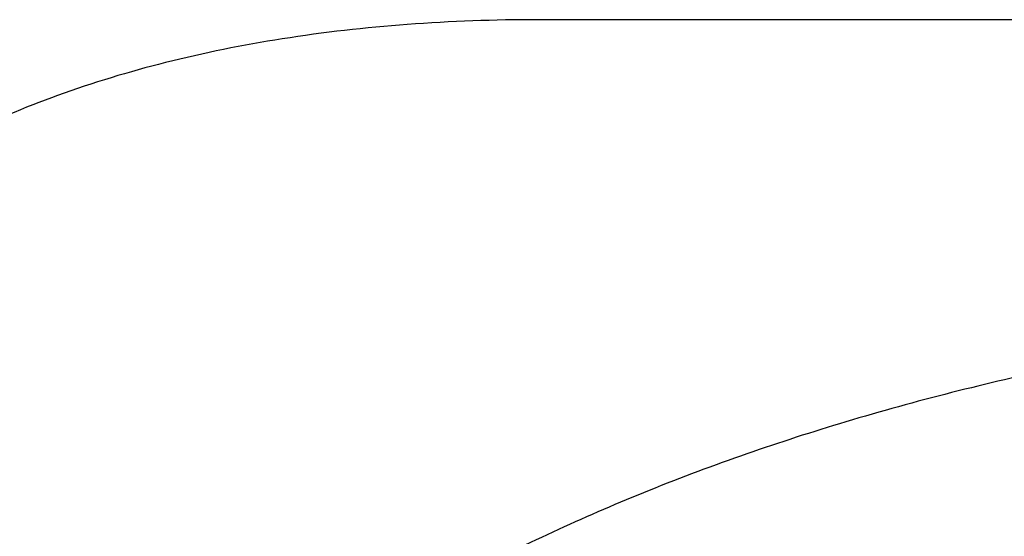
# Model space of a CAD drawing. Header units: millimetres. Extents: x 0 to 594, y 0 to 420.
# Tile 92 of 256: x 482.766 to 484.197, y 250.73 to 251.481. Entities that reach past the tile are written whole.
import ezdxf

# ---------------------------------------------------------------- set-up
doc = ezdxf.new("R2010")
doc.units = ezdxf.units.MM
doc.header["$LTSCALE"] = 32.67
doc.layers.get('0').update_dxf_attribs({"linetype": 'CONTINUOUS'})

msp = doc.modelspace()

# ---------------------------------------------------------------- linework, layer by layer
at = {"color": 7, "linetype": 'CONTINUOUS'}
msp.add_line((486.70118, 251.48066), (483.51983, 251.48066), dxfattribs=at)
for points, knots in [([(483.51983, 251.48066), (483.45634, 251.48066), (483.33188, 251.47628), (483.15069, 251.45576), (482.98061, 251.42162), (482.82347, 251.37424), (482.68095, 251.31411), (482.59406, 251.26436), (482.55395, 251.23749)], [0, 0, 0, 0, 0.1886447, 0.3696891, 0.5412545, 0.703433, 0.8565592, 1, 1, 1, 1]), ([(489.04482, 249.98051), (489.02678, 249.99198), (488.90195, 250.07042), (488.66299, 250.20904), (488.319, 250.38322), (487.9606, 250.54061), (487.59083, 250.67987), (487.21282, 250.79982), (486.8298, 250.89946), (486.44499, 250.97792), (486.06167, 251.03454), (485.68309, 251.06885), (485.31244, 251.08055), (484.95287, 251.06954), (484.6074, 251.03591), (484.27895, 250.97993), (483.97027, 250.90204), (483.68394, 250.80286), (483.42238, 250.68317), (483.1878, 250.54386), (482.98222, 250.38601), (482.8075, 250.2108), (482.70328, 250.07065), (482.65529, 249.99195), (482.6485, 249.98047)], [0, 0, 0, 0, 0.0092358, 0.0636955, 0.1193052, 0.175765, 0.23276, 0.2899658, 0.3470548, 0.403701, 0.4595864, 0.5144059, 0.567874, 0.6197311, 0.6697498, 0.7177436, 0.7635746, 0.8071638, 0.8485022, 0.8876621, 0.9248091, 0.9602114, 0.9942416, 1, 1, 1, 1])]:
    msp.add_open_spline(points, degree=3, knots=knots, dxfattribs=at)

doc.saveas('drawing.dxf')
